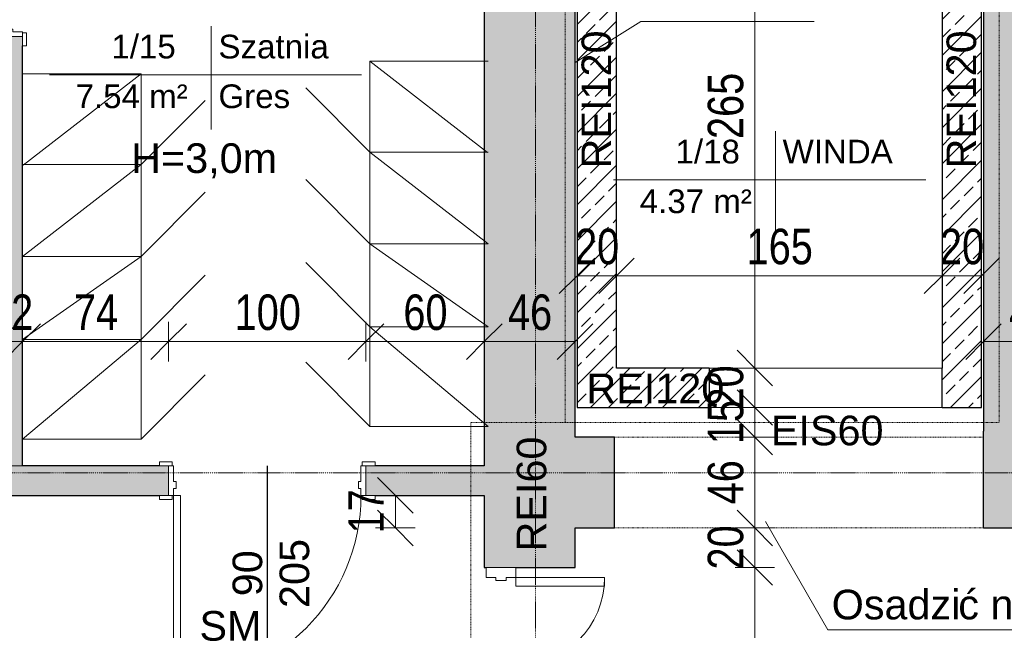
# Model space of a CAD drawing. Header units: centimetres. Extents: x 14785 to 20067, y -11124 to -8451.
# Tile 12 of 26: x 15958 to 16457, y -9449 to -9139. Entities that reach past the tile are written whole.
import ezdxf

# ---------------------------------------------------------------- set-up
doc = ezdxf.new("R2010")
doc.units = ezdxf.units.CM
doc.header["$XCLIPFRAME"] = 2
for name, pattern in [('Aligning Line 1_8_', [0.635, 0.3175, -0.3175]), ('Linia siatki', [0.9925, 0.47, -0.2175, 0.0875, -0.2175]), ('Linia wyrównania', [0.32004, 0.16002, -0.16002]), ('Ponad', [0.396875, 0.238125, -0.15875])]:
    doc.linetypes.add(name, pattern=pattern)
for name, color, linetype, lineweight in [('A-ANNO-DIMS', 211, 'Continuous', 9), ('A-ANNO-DIMS-100', 211, 'Continuous', 9), ('A-AREA-IDEN', 2, 'Continuous', 9), ('A-DETL', 90, 'Continuous', 9), ('A-DETL-GENF', 92, 'Continuous', 9), ('A-DETL-MEDM', 33, 'Continuous', 25), ('A-DETL-THIN', 151, 'Continuous', 9), ('A-DOOR', 31, 'Continuous', 9), ('A-DOOR-FRAM', 31, 'Continuous', 18), ('A-WALL', 113, 'Continuous', 9), ('A-WALL-PATT', 111, 'Continuous', 25), ('G-ANNO-REFR', 1, 'Linia wyrównania', 9), ('G-ANNO-TEXT', 231, 'Continuous', 9), ('S-GRID', 1, 'Continuous', 9)]:
    doc.layers.add(name, color=color, linetype=linetype, lineweight=lineweight)
doc.styles.add('Arial_1', font='arial.ttf', dxfattribs={"height": 12})
doc.styles.add('Arial_3', font='arial.ttf', dxfattribs={"height": 15})
doc.styles.add('Arial_4', font='arial.ttf', dxfattribs={"width": 0.8, "height": 18})
doc.dimstyles.new('Przekątna_-_1_8_mm_Arial', dxfattribs={"dimscale": 30.48, "dimtxt": 18.364669, "dimasz": 0.590551, "dimexe": 0.328084, "dimexo": 0.0625, "dimgap": 0.016404, "dimtad": 1, "dimdec": 0, "dimdsep": 46, "dimtxsty": 'Arial_4', "dimblk1": 'OBLIQUE', "dimblk2": 'OBLIQUE', "dimsah": 1, "dimcen": 0.09, "dimazin": 0, "dimtfac": 1, "dimtdec": 4, "dimtix": 1, "dimtmove": 0, "dimatfit": 3, "dimfxl": 0.328084, "dimfxlon": 1, "dimtvp": 1, "dimtolj": 1, "dimtzin": 0, "dimarcsym": 2})
picture_1 = doc.add_image_def('image1.png', size_in_pixel=(425, 587))
pattern_1 = [(45, (0, 0), (-9.123799, 9.123799), []), (45, (9.124, 0), (-9.123799, 9.123799), [6.452, -3.226])]

# ---------------------------------------------------------------- blocks, each defined once
blk = doc.blocks.new('Drzwi-korytarz-niesymetryczne-wpuszczane - 1350 x 2000mm-590928-4_Poziom piętra')
at = {"layer": 'A-DOOR', "lineweight": 18}
for p, q in [((-63, 6.365), (-67.5, 6.365)), ((-67.5, 6.365), (-67.5, -83.635)), ((-63, -83.635), (-63, 6.365)), ((63, 6.365), (67.5, 6.365)), ((63, -38.635), (63, 6.365)), ((67.5, 6.365), (67.5, -38.635)), ((67.5, -38.635), (63, -38.635)), ((-67.5, -83.635), (-63, -83.635))]:
    blk.add_line(p, q, dxfattribs=at)
at = {"layer": 'A-DOOR'}
for centre, radius, start, end in [((-67.5, 6.365), 90, 270, 360), ((67.5, 6.365), 45, 180, 270)]:
    blk.add_arc(centre, radius, start, end, dxfattribs=at)
at = {"layer": 'A-DOOR-FRAM'}
for p, q in [((-72.5, 21.365), (-67.5, 21.365)), ((-72.5, 6.365), (-72.5, 21.365)), ((-67.5, 21.365), (-67.5, 16.44375)), ((67.5, 21.365), (72.5, 21.365)), ((67.5, 16.44375), (67.5, 21.365)), ((72.5, 21.365), (72.5, 6.365)), ((-67.5, 16.44375), (-65.9125, 16.44375)), ((-65.9125, 16.44375), (-65.9125, 11.34125)), ((65.9125, 16.44375), (67.5, 16.44375)), ((65.9125, 11.34125), (65.9125, 16.44375)), ((-67.5, 11.34125), (-67.5, 6.365)), ((-65.9125, 11.34125), (-67.5, 11.34125)), ((67.5, 11.34125), (65.9125, 11.34125)), ((67.5, 6.365), (67.5, 11.34125)), ((-67.5, 6.365), (-72.5, 6.365)), ((72.5, 6.365), (67.5, 6.365))]:
    blk.add_line(p, q, dxfattribs=at)
blk = doc.blocks.new('wewnetrzne dwupanelowe - 900 x 2100mm 3 dodemontażu-608771-4_Poziom piętra')
at = {"layer": 'A-DOOR', "lineweight": 18}
for p, q in [((47.5, 102.1825), (44, 102.1825)), ((44, 102.1825), (44, 7.1825)), ((47.5, 7.1825), (47.5, 102.1825)), ((44, 7.1825), (47.5, 7.1825))]:
    blk.add_line(p, q, dxfattribs=at)
at = {"layer": 'A-DOOR'}
for p, q in [((-48.135, 9.1825), (-54.635, 9.1825)), ((-54.635, 9.1825), (-54.635, 7.1825)), ((-54.635, 7.1825), (-48.135, 7.1825)), ((-48.135, 7.1825), (-48.135, 9.1825)), ((54.635, 9.1825), (48.135, 9.1825)), ((48.135, 9.1825), (48.135, 7.1825)), ((48.135, 7.1825), (54.635, 7.1825)), ((54.635, 7.1825), (54.635, 9.1825)), ((-48.135, -7.8175), (-54.635, -7.8175)), ((-54.635, -7.8175), (-54.635, -9.8175)), ((-54.635, -9.8175), (-48.135, -9.8175)), ((-48.135, -9.8175), (-48.135, -7.8175)), ((54.635, -7.8175), (48.135, -7.8175)), ((48.135, -7.8175), (48.135, -9.8175)), ((48.135, -9.8175), (54.635, -9.8175)), ((54.635, -9.8175), (54.635, -7.8175))]:
    blk.add_line(p, q, dxfattribs=at)
blk.add_arc((47.5, 7.1825), 95, 90, 180, dxfattribs=at)
at = {"layer": 'A-DOOR-FRAM'}
for p, q in [((-47.5, 7.1825), (-50, 7.1825)), ((-50, 7.1825), (-50, -7.8175)), ((-47.5, 3.6825), (-47.5, 7.1825)), ((47.5, 7.1825), (47.5, 3.6825)), ((50, 7.1825), (47.5, 7.1825)), ((50, -7.8175), (50, 7.1825)), ((-46.23, 3.6825), (-47.5, 3.6825)), ((-47.5, -7.8175), (-47.5, 0.19)), ((-47.5, 0.19), (-46.23, 0.19)), ((-46.23, 0.19), (-46.23, 3.6825)), ((47.5, 3.6825), (46.23, 3.6825)), ((46.23, 3.6825), (46.23, 0.19)), ((46.23, 0.19), (47.5, 0.19)), ((47.5, 0.19), (47.5, -7.8175)), ((-50, -7.8175), (-47.5, -7.8175)), ((47.5, -7.8175), (50, -7.8175))]:
    blk.add_line(p, q, dxfattribs=at)
blk = doc.blocks.new('wewnetrzne dwupanelowe - 900 x 2100mm 3 dodemontażu-634682-4_Poziom piętra')
at = {"layer": 'A-DOOR'}
for p, q in [((-54.635, 8.3175), (-48.135, 8.3175)), ((-54.635, 6.3175), (-54.635, 8.3175)), ((-48.135, 6.3175), (-54.635, 6.3175)), ((-48.135, 8.3175), (-48.135, 6.3175)), ((48.135, 8.3175), (54.635, 8.3175)), ((48.135, 6.3175), (48.135, 8.3175)), ((54.635, 6.3175), (48.135, 6.3175)), ((54.635, 8.3175), (54.635, 6.3175)), ((-54.635, -5.6825), (-48.135, -5.6825)), ((-54.635, -7.6825), (-54.635, -5.6825)), ((-48.135, -7.6825), (-54.635, -7.6825)), ((-48.135, -5.6825), (-48.135, -7.6825)), ((48.135, -5.6825), (54.635, -5.6825)), ((48.135, -7.6825), (48.135, -5.6825)), ((54.635, -7.6825), (48.135, -7.6825)), ((54.635, -5.6825), (54.635, -7.6825))]:
    blk.add_line(p, q, dxfattribs=at)
at = {"layer": 'A-DOOR', "lineweight": 18}
for p, q in [((44, -5.6825), (47.5, -5.6825)), ((44, -100.6825), (44, -5.6825)), ((47.5, -5.6825), (47.5, -100.6825)), ((47.5, -100.6825), (44, -100.6825))]:
    blk.add_line(p, q, dxfattribs=at)
at = {"layer": 'A-DOOR'}
blk.add_arc((47.5, -5.6825), 95, 180, 270, dxfattribs=at)
at = {"layer": 'A-DOOR-FRAM'}
for p, q in [((-50, 6.3175), (-47.5, 6.3175)), ((-50, -5.6825), (-50, 6.3175)), ((-47.5, 6.3175), (-47.5, 1.31)), ((47.5, 6.3175), (50, 6.3175)), ((47.5, 1.31), (47.5, 6.3175)), ((50, 6.3175), (50, -5.6825)), ((-47.5, 1.31), (-46.23, 1.31)), ((-46.23, 1.31), (-46.23, -2.1825)), ((46.23, 1.31), (47.5, 1.31)), ((46.23, -2.1825), (46.23, 1.31)), ((-47.5, -2.1825), (-47.5, -5.6825)), ((-46.23, -2.1825), (-47.5, -2.1825)), ((47.5, -2.1825), (46.23, -2.1825)), ((47.5, -5.6825), (47.5, -2.1825)), ((-47.5, -5.6825), (-50, -5.6825)), ((50, -5.6825), (47.5, -5.6825))]:
    blk.add_line(p, q, dxfattribs=at)
blk = doc.blocks.new('Otwór drzwiowy - 118x223-651258-4_Poziom piętra')
at = {"layer": 'A-DETL-GENF', "linetype": 'Ponad'}
for p, q in [((58.18, 10), (-59.82, 10)), ((-59.82, -10), (58.18, -10))]:
    blk.add_line(p, q, dxfattribs=at)
at = {"layer": 'A-DETL-MEDM'}
for p, q in [((-59.82, 10), (-59.82, -10)), ((58.18, -10), (58.18, 10))]:
    blk.add_line(p, q, dxfattribs=at)
blk = doc.blocks.new('Etyk_pom_1_mala - Etyk_pom_1_mala-219433-4_Poziom piętra')
at = {"layer": 'A-AREA-IDEN'}
for p, q in [((-0.0958, 0.1444), (-0.0958, -0.3781)), ((-0.9154, -0.1015), (0.6661, -0.1015))]:
    blk.add_line(p, q, dxfattribs=at)
blk = doc.blocks.new('DIMBLOCK1-4_Poziom piętra')
at = {"layer": 'A-ANNO-DIMS-100'}
for p, q in [((16148.55, -9380.21), (16139.55, -9371.21)), ((16148.55, -9380.21), (16138.55, -9380.21)), ((16148.55, -9396.71), (16148.55, -9380.21)), ((16148.55, -9380.21), (16157.55, -9389.21)), ((16148.55, -9380.21), (16158.55, -9380.21)), ((16148.55, -9396.71), (16139.55, -9387.71)), ((16148.55, -9396.71), (16138.55, -9396.71)), ((16148.55, -9396.71), (16157.55, -9405.71)), ((16148.55, -9396.71), (16158.55, -9396.71))]:
    blk.add_line(p, q, dxfattribs=at)
at = {"layer": 'A-ANNO-DIMS-100', "color": 0, "insert": (16124.68, -9399.48), "char_height": 18, "width": 26.4451, "attachment_point": 1, "rotation": 90, "line_spacing_factor": 0.941778, "style": 'Arial_4'}
blk.add_mtext('17', dxfattribs=at)
blk = doc.blocks.new('_Oblique')
at = {"color": 0, "linetype": 'ByBlock', "lineweight": -2}
blk.add_line((-0.5, -0.5), (0.5, 0.5), dxfattribs=at)
blk = doc.blocks.new('DIMBLOCK167-4_Poziom piętra')
at = {"layer": 'A-ANNO-DIMS-100'}
for p, q in [((15947.62, -9302.32), (15947.62, -9292.32)), ((15959.62, -9302.32), (15959.62, -9292.32)), ((15947.62, -9302.32), (15956.62, -9293.32)), ((15959.62, -9302.32), (15968.62, -9293.32)), ((15947.62, -9302.32), (15938.62, -9311.32)), ((15947.62, -9302.32), (15959.62, -9302.32)), ((15947.62, -9302.32), (15947.62, -9312.32)), ((15959.62, -9302.32), (15950.62, -9311.32)), ((15959.62, -9302.32), (15959.62, -9312.32))]:
    blk.add_line(p, q, dxfattribs=at)
at = {"layer": 'A-ANNO-DIMS-100', "color": 0, "insert": (15942.6, -9278.45), "char_height": 18, "width": 26.4451, "attachment_point": 1, "line_spacing_factor": 0.941778, "style": 'Arial_4'}
blk.add_mtext('12', dxfattribs=at)
blk = doc.blocks.new('DIMBLOCK168-4_Poziom piętra')
at = {"layer": 'A-ANNO-DIMS-100'}
for p, q in [((15959.62, -9302.32), (15959.62, -9292.32)), ((16033.62, -9302.32), (16033.62, -9292.32)), ((15959.62, -9302.32), (15968.62, -9293.32)), ((16033.62, -9302.32), (16042.62, -9293.32)), ((15959.62, -9302.32), (15950.62, -9311.32)), ((15959.62, -9302.32), (16033.62, -9302.32)), ((15959.62, -9302.32), (15959.62, -9312.32)), ((16033.62, -9302.32), (16024.62, -9311.32)), ((16033.62, -9302.32), (16033.62, -9312.32))]:
    blk.add_line(p, q, dxfattribs=at)
at = {"layer": 'A-ANNO-DIMS-100', "color": 0, "insert": (15985.6, -9278.45), "char_height": 18, "width": 26.4451, "attachment_point": 1, "line_spacing_factor": 0.941778, "style": 'Arial_4'}
blk.add_mtext('74', dxfattribs=at)
blk = doc.blocks.new('DIMBLOCK169-4_Poziom piętra')
at = {"layer": 'A-ANNO-DIMS-100'}
for p, q in [((16033.62, -9302.32), (16033.62, -9292.32)), ((16133.62, -9302.32), (16133.62, -9292.32)), ((16033.62, -9302.32), (16042.62, -9293.32)), ((16133.62, -9302.32), (16142.62, -9293.32)), ((16033.62, -9302.32), (16024.62, -9311.32)), ((16033.62, -9302.32), (16133.62, -9302.32)), ((16033.62, -9302.32), (16033.62, -9312.32)), ((16133.62, -9302.32), (16124.62, -9311.32)), ((16133.62, -9302.32), (16133.62, -9312.32))]:
    blk.add_line(p, q, dxfattribs=at)
at = {"layer": 'A-ANNO-DIMS-100', "color": 0, "insert": (16067.09, -9278.45), "char_height": 18, "width": 39.6677, "attachment_point": 1, "line_spacing_factor": 0.941778, "style": 'Arial_4'}
blk.add_mtext('100', dxfattribs=at)
blk = doc.blocks.new('DIMBLOCK170-4_Poziom piętra')
at = {"layer": 'A-ANNO-DIMS-100'}
for p, q in [((16133.62, -9302.32), (16133.62, -9292.32)), ((16193.62, -9302.32), (16193.62, -9292.32)), ((16133.62, -9302.32), (16142.62, -9293.32)), ((16193.62, -9302.32), (16202.62, -9293.32)), ((16133.62, -9302.32), (16124.62, -9311.32)), ((16133.62, -9302.32), (16193.62, -9302.32)), ((16133.62, -9302.32), (16133.62, -9312.32)), ((16193.62, -9302.32), (16184.62, -9311.32)), ((16193.62, -9302.32), (16193.62, -9312.32))]:
    blk.add_line(p, q, dxfattribs=at)
at = {"layer": 'A-ANNO-DIMS-100', "color": 0, "insert": (16152.6, -9278.45), "char_height": 18, "width": 26.4451, "attachment_point": 1, "line_spacing_factor": 0.941778, "style": 'Arial_4'}
blk.add_mtext('60', dxfattribs=at)
blk = doc.blocks.new('DIMBLOCK171-4_Poziom piętra')
at = {"layer": 'A-ANNO-DIMS-100'}
for p, q in [((16193.62, -9302.32), (16193.62, -9292.32)), ((16239.62, -9302.32), (16239.62, -9292.32)), ((16193.62, -9302.32), (16202.62, -9293.32)), ((16239.62, -9302.32), (16248.62, -9293.32)), ((16193.62, -9302.32), (16184.62, -9311.32)), ((16193.62, -9302.32), (16239.62, -9302.32)), ((16193.62, -9302.32), (16193.62, -9312.32)), ((16239.62, -9302.32), (16230.62, -9311.32)), ((16239.62, -9302.32), (16239.62, -9312.32))]:
    blk.add_line(p, q, dxfattribs=at)
at = {"layer": 'A-ANNO-DIMS-100', "color": 0, "insert": (16205.6, -9278.45), "char_height": 18, "width": 26.4451, "attachment_point": 1, "line_spacing_factor": 0.941778, "style": 'Arial_4'}
blk.add_mtext('46', dxfattribs=at)
blk = doc.blocks.new('DIMBLOCK172-4_Poziom piętra')
at = {"layer": 'A-ANNO-DIMS-100'}
for p, q in [((16446.62, -9302.32), (16446.62, -9292.32)), ((16494.62, -9302.32), (16494.62, -9292.32)), ((16446.62, -9302.32), (16455.62, -9293.32)), ((16494.62, -9302.32), (16503.62, -9293.32)), ((16446.62, -9302.32), (16437.62, -9311.32)), ((16446.62, -9302.32), (16494.62, -9302.32)), ((16446.62, -9302.32), (16446.62, -9312.32)), ((16494.62, -9302.32), (16485.62, -9311.32)), ((16494.62, -9302.32), (16494.62, -9312.32))]:
    blk.add_line(p, q, dxfattribs=at)
at = {"layer": 'A-ANNO-DIMS-100', "color": 0, "insert": (16459.6, -9278.45), "char_height": 18, "width": 26.4451, "attachment_point": 1, "line_spacing_factor": 0.941778, "style": 'Arial_4'}
blk.add_mtext('48', dxfattribs=at)
blk = doc.blocks.new('DIMBLOCK202-4_Poziom piętra')
at = {"layer": 'A-ANNO-DIMS-100'}
for p, q in [((16330.74, -9416.71), (16321.74, -9407.71)), ((16330.74, -9416.71), (16320.74, -9416.71)), ((16330.74, -9561.71), (16330.74, -9416.71)), ((16330.74, -9416.71), (16339.74, -9425.71)), ((16330.74, -9416.71), (16340.74, -9416.71)), ((16330.74, -9561.71), (16321.74, -9552.71)), ((16330.74, -9561.71), (16320.74, -9561.71)), ((16330.74, -9561.71), (16339.74, -9570.71)), ((16330.74, -9561.71), (16340.74, -9561.71))]:
    blk.add_line(p, q, dxfattribs=at)
at = {"layer": 'A-ANNO-DIMS-100', "color": 0, "insert": (16306.87, -9505.74), "char_height": 18, "width": 39.6677, "attachment_point": 1, "rotation": 90, "line_spacing_factor": 0.941778, "style": 'Arial_4'}
blk.add_mtext('145', dxfattribs=at)
blk = doc.blocks.new('DIMBLOCK203-4_Poziom piętra')
at = {"layer": 'A-ANNO-DIMS-100'}
for p, q in [((16330.74, -9396.71), (16321.74, -9387.71)), ((16330.74, -9396.71), (16320.74, -9396.71)), ((16330.74, -9416.71), (16330.74, -9396.71)), ((16330.74, -9396.71), (16339.74, -9405.71)), ((16330.74, -9396.71), (16340.74, -9396.71)), ((16330.74, -9416.71), (16321.74, -9407.71)), ((16330.74, -9416.71), (16320.74, -9416.71)), ((16330.74, -9416.71), (16339.74, -9425.71)), ((16330.74, -9416.71), (16340.74, -9416.71))]:
    blk.add_line(p, q, dxfattribs=at)
at = {"layer": 'A-ANNO-DIMS-100', "color": 0, "insert": (16306.87, -9417.73), "char_height": 18, "width": 26.4451, "attachment_point": 1, "rotation": 90, "line_spacing_factor": 0.941778, "style": 'Arial_4'}
blk.add_mtext('20', dxfattribs=at)
blk = doc.blocks.new('DIMBLOCK204-4_Poziom piętra')
at = {"layer": 'A-ANNO-DIMS-100'}
for p, q in [((16330.74, -9350.71), (16321.74, -9341.71)), ((16330.74, -9350.71), (16320.74, -9350.71)), ((16330.74, -9396.71), (16330.74, -9350.71)), ((16330.74, -9350.71), (16339.74, -9359.71)), ((16330.74, -9350.71), (16340.74, -9350.71)), ((16330.74, -9396.71), (16321.74, -9387.71)), ((16330.74, -9396.71), (16320.74, -9396.71)), ((16330.74, -9396.71), (16339.74, -9405.71)), ((16330.74, -9396.71), (16340.74, -9396.71))]:
    blk.add_line(p, q, dxfattribs=at)
at = {"layer": 'A-ANNO-DIMS-100', "color": 0, "insert": (16306.87, -9384.73), "char_height": 18, "width": 26.4451, "attachment_point": 1, "rotation": 90, "line_spacing_factor": 0.941778, "style": 'Arial_4'}
blk.add_mtext('46', dxfattribs=at)
blk = doc.blocks.new('DIMBLOCK205-4_Poziom piętra')
at = {"layer": 'A-ANNO-DIMS-100'}
for p, q in [((16330.74, -9335.71), (16321.74, -9326.71)), ((16330.74, -9335.71), (16320.74, -9335.71)), ((16330.74, -9350.71), (16330.74, -9335.71)), ((16330.74, -9335.71), (16339.74, -9344.71)), ((16330.74, -9335.71), (16340.74, -9335.71)), ((16330.74, -9350.71), (16321.74, -9341.71)), ((16330.74, -9350.71), (16320.74, -9350.71)), ((16330.74, -9350.71), (16339.74, -9359.71)), ((16330.74, -9350.71), (16340.74, -9350.71))]:
    blk.add_line(p, q, dxfattribs=at)
at = {"layer": 'A-ANNO-DIMS-100', "color": 0, "insert": (16306.87, -9354.23), "char_height": 18, "width": 26.4451, "attachment_point": 1, "rotation": 90, "line_spacing_factor": 0.941778, "style": 'Arial_4'}
blk.add_mtext('15', dxfattribs=at)
blk = doc.blocks.new('DIMBLOCK206-4_Poziom piętra')
at = {"layer": 'A-ANNO-DIMS-100'}
for p, q in [((16330.74, -9315.71), (16321.74, -9306.71)), ((16330.74, -9315.71), (16320.74, -9315.71)), ((16330.74, -9335.71), (16330.74, -9315.71)), ((16330.74, -9315.71), (16339.74, -9324.71)), ((16330.74, -9315.71), (16340.74, -9315.71)), ((16330.74, -9335.71), (16321.74, -9326.71)), ((16330.74, -9335.71), (16320.74, -9335.71)), ((16330.74, -9335.71), (16339.74, -9344.71)), ((16330.74, -9335.71), (16340.74, -9335.71))]:
    blk.add_line(p, q, dxfattribs=at)
at = {"layer": 'A-ANNO-DIMS-100', "color": 0, "insert": (16306.87, -9336.73), "char_height": 18, "width": 26.4451, "attachment_point": 1, "rotation": 90, "line_spacing_factor": 0.941778, "style": 'Arial_4'}
blk.add_mtext('20', dxfattribs=at)
blk = doc.blocks.new('DIMBLOCK207-4_Poziom piętra')
at = {"layer": 'A-ANNO-DIMS-100'}
for p, q in [((16330.74, -9050.71), (16321.74, -9041.71)), ((16330.74, -9050.71), (16320.74, -9050.71)), ((16330.74, -9315.71), (16330.74, -9050.71)), ((16330.74, -9050.71), (16339.74, -9059.71)), ((16330.74, -9050.71), (16340.74, -9050.71)), ((16330.74, -9315.71), (16321.74, -9306.71)), ((16330.74, -9315.71), (16320.74, -9315.71)), ((16330.74, -9315.71), (16339.74, -9324.71)), ((16330.74, -9315.71), (16340.74, -9315.71))]:
    blk.add_line(p, q, dxfattribs=at)
at = {"layer": 'A-ANNO-DIMS-100', "color": 0, "insert": (16306.87, -9199.74), "char_height": 18, "width": 39.6677, "attachment_point": 1, "rotation": 90, "line_spacing_factor": 0.941778, "style": 'Arial_4'}
blk.add_mtext('265', dxfattribs=at)
blk = doc.blocks.new('DIMBLOCK228-4_Poziom piętra')
at = {"layer": 'A-ANNO-DIMS-100'}
for p, q in [((16240.62, -9269.02), (16240.62, -9259.02)), ((16240.62, -9269.02), (16249.62, -9260.02)), ((16260.62, -9269.02), (16260.62, -9259.02)), ((16260.62, -9269.02), (16269.62, -9260.02)), ((16240.62, -9269.02), (16231.62, -9278.02)), ((16240.62, -9269.02), (16260.62, -9269.02)), ((16240.62, -9269.02), (16240.62, -9279.02)), ((16260.62, -9269.02), (16251.62, -9278.02)), ((16260.62, -9269.02), (16260.62, -9279.02))]:
    blk.add_line(p, q, dxfattribs=at)
at = {"layer": 'A-ANNO-DIMS-100', "color": 0, "insert": (16239.6, -9245.15), "char_height": 18, "width": 26.4451, "attachment_point": 1, "line_spacing_factor": 0.941778, "style": 'Arial_4'}
blk.add_mtext('20', dxfattribs=at)
blk = doc.blocks.new('DIMBLOCK229-4_Poziom piętra')
at = {"layer": 'A-ANNO-DIMS-100'}
for p, q in [((16260.62, -9269.02), (16260.62, -9259.02)), ((16260.62, -9269.02), (16269.62, -9260.02)), ((16425.62, -9269.02), (16425.62, -9259.02)), ((16425.62, -9269.02), (16434.62, -9260.02)), ((16260.62, -9269.02), (16251.62, -9278.02)), ((16260.62, -9269.02), (16425.62, -9269.02)), ((16260.62, -9269.02), (16260.62, -9279.02)), ((16425.62, -9269.02), (16416.62, -9278.02)), ((16425.62, -9269.02), (16425.62, -9279.02))]:
    blk.add_line(p, q, dxfattribs=at)
at = {"layer": 'A-ANNO-DIMS-100', "color": 0, "insert": (16326.59, -9245.15), "char_height": 18, "width": 39.6677, "attachment_point": 1, "line_spacing_factor": 0.941778, "style": 'Arial_4'}
blk.add_mtext('165', dxfattribs=at)
blk = doc.blocks.new('DIMBLOCK230-4_Poziom piętra')
at = {"layer": 'A-ANNO-DIMS-100'}
for p, q in [((16425.62, -9269.02), (16425.62, -9259.02)), ((16425.62, -9269.02), (16434.62, -9260.02)), ((16445.62, -9269.02), (16445.62, -9259.02)), ((16445.62, -9269.02), (16454.62, -9260.02)), ((16425.62, -9269.02), (16416.62, -9278.02)), ((16425.62, -9269.02), (16445.62, -9269.02)), ((16425.62, -9269.02), (16425.62, -9279.02)), ((16445.62, -9269.02), (16436.62, -9278.02)), ((16445.62, -9269.02), (16445.62, -9279.02))]:
    blk.add_line(p, q, dxfattribs=at)
at = {"layer": 'A-ANNO-DIMS-100', "color": 0, "insert": (16424.6, -9245.15), "char_height": 18, "width": 26.4451, "attachment_point": 1, "line_spacing_factor": 0.941778, "style": 'Arial_4'}
blk.add_mtext('20', dxfattribs=at)

msp = doc.modelspace()

# ---------------------------------------------------------------- hatches: boundary and pattern name
at = {"layer": 'A-WALL-PATT', "lineweight": 9}
h = msp.add_hatch(color=256, dxfattribs=at)
h.paths.add_polyline_path([(16239.62, -10415.71), (16239.62, -9561.71), (16193.62, -9561.71), (16193.62, -10415.71), (16204.7, -10415.71)])
h.paths.add_polyline_path([(16204.65, -9416.71), (16239.62, -9416.71), (16239.62, -8812.71), (16193.62, -8812.71), (16193.62, -9029.08), (16194.26, -9029.08), (16194.26, -9031.08), (16193.62, -9031.08), (16193.62, -9043.08), (16194.26, -9043.08), (16194.26, -9045.08), (16193.62, -9045.08), (16193.62, -9416.71), (16199.54, -9416.71)])
for points in [[(16494.62, -9396.71), (16494.62, -8875.71), (16446.62, -8875.71), (16446.62, -9396.71), (16488.6, -9396.71)], [(16259.62, -9396.71), (16259.62, -9350.71), (16239.62, -9350.71), (16239.62, -9396.71)]]:
    msp.add_hatch(color=256, dxfattribs=at).paths.add_polyline_path(points)
h = msp.add_hatch(color=256, dxfattribs=at)
h.paths.add_polyline_path([(15947.62, -9365.21), (15959.62, -9365.21), (15959.62, -9147.9), (15947.62, -9147.9), (15947.62, -9164.71)])
h.paths.add_polyline_path([(15954.62, -9047.9), (15959.62, -9047.9), (15959.62, -9031.08), (15947.62, -9031.08), (15947.62, -9047.9), (15951.12, -9047.9)])
h = msp.add_hatch(dxfattribs=at)
h.set_pattern_fill('FP_1', color=256, style=0, pattern_type=2)
h.set_pattern_definition(pattern_1)
h.paths.add_polyline_path([(16240.62, -9315.71), (16260.62, -9315.71), (16260.62, -9030.71), (16240.62, -9030.71), (16240.62, -9109.4)])
h = msp.add_hatch(dxfattribs=at)
h.set_pattern_fill('FP_1', color=256, style=0, pattern_type=2)
h.set_pattern_definition(pattern_1)
h.paths.add_polyline_path([(16445.62, -9335.71), (16445.62, -9030.71), (16425.62, -9030.71), (16425.62, -9335.71)])
h = msp.add_hatch(dxfattribs=at)
h.set_pattern_fill('FP_1', color=256, style=0, pattern_type=2)
h.set_pattern_definition(pattern_1)
h.paths.add_polyline_path([(16307.62, -9335.71), (16307.62, -9315.71), (16240.62, -9315.71), (16240.62, -9335.71)])
h = msp.add_hatch(color=256, dxfattribs=at)
h.paths.add_polyline_path([(16028.99, -9380.21), (16033.62, -9380.21), (16033.62, -9365.21), (15927.12, -9365.21), (15927.12, -9380.21), (15931.76, -9380.21)])
h.paths.add_polyline_path([(16193.62, -9380.21), (16193.62, -9365.21), (16133.62, -9365.21), (16133.62, -9380.21), (16138.26, -9380.21)])
h.paths.add_polyline_path([(15758.57, -9380.21), (15822.12, -9380.21), (15822.12, -9365.21), (15508.62, -9365.21), (15508.62, -9380.21), (15596.34, -9380.21)])
h.paths.add_polyline_path([(15188.62, -9380.21), (15408.62, -9380.21), (15408.62, -9365.21), (15188.62, -9365.21), (15188.62, -9373.22)])

# ---------------------------------------------------------------- linework, layer by layer
at = {"layer": 'A-DETL', "linetype": 'Aligning Line 1_8_', "lineweight": 18}
for p, q in [((16454.62, -8806.76), (16454.62, -9343.21)), ((16234.62, -9024.08), (16234.62, -9343.21)), ((16186.84, -9343.21), (16186.84, -9630.76)), ((16454.62, -9343.21), (16186.84, -9343.21))]:
    msp.add_line(p, q, dxfattribs=at)
at = {"layer": 'A-DETL', "linetype": 'Aligning Line 1_8_'}
for p, q in [((16259.62, -9350.71), (16446.62, -9350.71)), ((16259.62, -9396.71), (16446.62, -9396.71))]:
    msp.add_line(p, q, dxfattribs=at)
at = {"layer": 'A-DETL-MEDM'}
for p, q in [((16446.62, -9396.71), (16446.62, -9347.71)), ((16083.62, -9365.21), (16083.62, -9476.21)), ((16239.62, -9396.71), (16259.62, -9396.71))]:
    msp.add_line(p, q, dxfattribs=at)
at = {"layer": 'A-DETL-THIN'}
for p, q in [((16272.89, -9140.21), (16239.62, -9161)), ((16272.89, -9140.21), (16360.89, -9140.21)), ((16135.62, -9160.34), (16195.62, -9160.34)), ((16135.62, -9345.34), (16135.62, -9160.34)), ((16135.62, -9160.34), (16195.3, -9206.59)), ((15959.62, -9166.71), (15959.62, -9351.71)), ((16019.62, -9166.71), (15959.62, -9166.71)), ((16019.62, -9166.71), (15959.95, -9212.96)), ((16019.62, -9351.71), (16019.62, -9166.71)), ((16135.62, -9206.34), (16103.1, -9173.81)), ((16019.62, -9212.71), (16052.15, -9180.19)), ((16135.62, -9206.34), (16195.62, -9206.34)), ((16135.62, -9206.34), (16195.62, -9252.84)), ((16019.62, -9212.71), (15959.62, -9212.71)), ((16019.62, -9212.71), (15959.62, -9259.21)), ((16135.62, -9252.84), (16103.1, -9220.31)), ((16019.62, -9259.21), (16052.15, -9226.69)), ((16135.62, -9252.84), (16195.62, -9252.84)), ((16135.62, -9252.84), (16195.62, -9294.84)), ((16019.62, -9259.21), (15959.62, -9259.21)), ((16019.62, -9259.21), (15959.62, -9301.21)), ((16135.62, -9294.84), (16103.1, -9262.31)), ((16019.62, -9301.21), (16052.15, -9268.69)), ((16135.62, -9294.84), (16195.62, -9294.84)), ((16135.62, -9294.84), (16195.62, -9345.34)), ((16019.62, -9301.21), (15959.62, -9301.21)), ((16019.62, -9301.21), (15959.62, -9351.71)), ((16135.62, -9345.34), (16103.1, -9312.81)), ((16019.62, -9351.71), (16052.15, -9319.19)), ((16195.62, -9345.34), (16135.62, -9345.34)), ((15959.62, -9351.71), (16019.62, -9351.71)), ((16367.78, -9448.25), (16336.17, -9393.49)), ((16367.78, -9448.25), (16731.36, -9448.25))]:
    msp.add_line(p, q, dxfattribs=at)
at = {"layer": 'A-WALL', "lineweight": 25}
for p, q in [((16239.62, -9350.71), (16239.62, -8875.71)), ((16446.62, -8875.71), (16446.62, -9347.71)), ((16240.62, -9030.71), (16240.62, -9335.71)), ((16445.62, -9335.71), (16445.62, -9030.71)), ((16193.62, -9045.08), (16193.62, -9365.21)), ((16260.62, -9315.71), (16260.62, -9050.71)), ((16425.62, -9050.71), (16425.62, -9315.71)), ((15959.62, -9365.21), (15959.62, -9152.53)), ((16307.62, -9315.71), (16260.62, -9315.71)), ((16240.62, -9335.71), (16307.62, -9335.71)), ((16425.62, -9335.71), (16445.62, -9335.71)), ((16259.62, -9350.71), (16239.62, -9350.71)), ((16259.62, -9396.71), (16259.62, -9350.71)), ((16028.99, -9365.21), (15959.62, -9365.21)), ((16193.62, -9365.21), (16138.26, -9365.21)), ((15931.76, -9380.21), (16028.99, -9380.21)), ((16138.26, -9380.21), (16193.62, -9380.21)), ((16193.62, -9380.21), (16193.62, -9416.71)), ((16239.62, -9416.71), (16239.62, -9396.71)), ((16446.62, -9396.71), (16494.62, -9396.71)), ((16193.62, -9416.71), (16194.62, -9416.71)), ((16209.62, -9416.71), (16239.62, -9416.71))]:
    msp.add_line(p, q, dxfattribs=at)
at = {"layer": 'A-WALL'}
msp.add_line((15947.62, -9365.21), (15959.62, -9365.21), dxfattribs=at)
at = {"layer": 'S-GRID', "linetype": 'Linia siatki'}
for p, q in [((16219.62, -8451.11), (16219.62, -11063.66)), ((14793.33, -9368.71), (18286.21, -9368.71))]:
    msp.add_line(p, q, dxfattribs=at)

# ---------------------------------------------------------------- block references
at = {"layer": 'A-AREA-IDEN', "xscale": 99.99999999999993, "yscale": 99.99999999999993, "zscale": 99.99999999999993}
for p in [(16064.79, -9157.09), (16350.73, -9210.27)]:
    msp.add_blockref('Etyk_pom_1_mala - Etyk_pom_1_mala-219433-4_Poziom piętra', p, dxfattribs=at)
at = {"layer": 'A-DOOR'}
for name, p, rotation in [('wewnetrzne dwupanelowe - 900 x 2100mm 3 dodemontażu-634682-4_Poziom piętra', (15953.31, -9097.9), 270), ('wewnetrzne dwupanelowe - 900 x 2100mm 3 dodemontażu-608771-4_Poziom piętra', (16083.62, -9373.03), 180), ('Drzwi-korytarz-niesymetryczne-wpuszczane - 1350 x 2000mm-590928-4_Poziom piętra', (16215.99, -9489.21), 89.99999999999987)]:
    msp.add_blockref(name, p, dxfattribs=dict(at, rotation=rotation))
msp.add_blockref('Otwór drzwiowy - 118x223-651258-4_Poziom piętra', (16367.44, -9325.71), dxfattribs=at)

# ---------------------------------------------------------------- texts
at = {"layer": 'A-AREA-IDEN', "char_height": 12, "attachment_point": 1, "style": 'Arial_1'}
for s, insert, width in [('1/15', (16004.6, -9146.92), 42.4894), ('Szatnia', (16058.88, -9146.92), 72.1519), ('7.54 m²', (15986.46, -9172.09), 73.7552), ('Gres', (16058.88, -9172.09), 47.2996), ('1/18', (16290.54, -9200.1), 42.4894), ('WINDA', (16344.81, -9200.1), 74.5569), ('4.37 m²', (16272.4, -9225.27), 73.7552)]:
    msp.add_mtext(s, dxfattribs=dict(at, insert=insert, width=width))
at = {"layer": 'G-ANNO-TEXT', "color": 1, "char_height": 15, "attachment_point": 1, "rotation": 90, "style": 'Arial_3'}
for s, insert, width in [('REI120', (16242.91, -9214.64), 85.7806), ('REI120', (16427.91, -9214.64), 85.7806), ('REI60', (16210.04, -9408.64), 71.3502)]:
    msp.add_mtext(s, dxfattribs=dict(at, insert=insert, width=width))
at = {"layer": 'G-ANNO-TEXT', "color": 7, "char_height": 15, "attachment_point": 1, "style": 'Arial_3'}
for s, insert, width in [('H=3,0m', (16014.64, -9201.92), 91.3924), ('Osadzi', (16369.7, -9427.97), 77.7637), ('ć nadproże', (16433.87, -9427.97), 123.4599), ('SM', (16049.25, -9438.77), 38.481)]:
    msp.add_mtext(s, dxfattribs=dict(at, insert=insert, width=width))
at = {"layer": 'G-ANNO-TEXT', "color": 1, "char_height": 15, "attachment_point": 1, "style": 'Arial_3'}
for s, insert, width in [('REI120', (16245.36, -9318.54), 85.7806), ('EIS60', (16338.89, -9339.83), 69.7468)]:
    msp.add_mtext(s, dxfattribs=dict(at, insert=insert, width=width))
at = {"layer": 'G-ANNO-TEXT', "color": 7, "char_height": 15, "attachment_point": 1, "rotation": 90, "style": 'Arial_3'}
for s, insert, width in [('205', (16089.85, -9437.23), 43.2911), ('90', (16066.04, -9431.28), 28.8607), ('\\fArial|b0|i0|c238|p34|; ', (16066.04, -9437.23), 7.2152)]:
    msp.add_mtext(s, dxfattribs=dict(at, insert=insert, width=width))

# ---------------------------------------------------------------- dimensions: what is measured, and where the dimension line sits
at = {"layer": 'A-ANNO-DIMS'}
for base, p1, p2, override, picture, middle in [((16330.74, -9050.71), (16320.74, -9315.71), (16320.74, -9050.71), {"dimpost": '<>', "dimfxl": 265}, 'DIMBLOCK207-4_Poziom piętra', (16321.05, -9183.21)), ((16330.74, -9315.71), (16320.74, -9335.71), (16320.74, -9315.71), {"dimpost": '<>', "dimfxl": 20}, 'DIMBLOCK206-4_Poziom piętra', (16321.05, -9325.71)), ((16330.74, -9335.71), (16320.74, -9350.71), (16320.74, -9335.71), {"dimpost": '<>', "dimfxl": 15}, 'DIMBLOCK205-4_Poziom piętra', (16321.05, -9343.21)), ((16330.74, -9350.71), (16320.74, -9396.71), (16320.74, -9350.71), {"dimpost": '<>', "dimfxl": 46}, 'DIMBLOCK204-4_Poziom piętra', (16321.05, -9373.71)), ((16148.55043174, -9380.2148915), (16158.55043174, -9396.7148915), (16138.55043174, -9380.2148915), {"dimpost": '<>', "dimfxl": 25.927784}, 'DIMBLOCK1-4_Poziom piętra', (16139.01359676, -9388.4648915)), ((16330.74, -9396.71), (16320.74, -9416.71), (16320.74, -9396.71), {"dimpost": '<>', "dimfxl": 20}, 'DIMBLOCK203-4_Poziom piętra', (16321.05, -9406.71)), ((16330.74, -9416.71), (16320.74, -9561.71), (16320.74, -9416.71), {"dimpost": '<>', "dimfxl": 145}, 'DIMBLOCK202-4_Poziom piętra', (16321.05, -9489.21))]:
    dim = msp.add_linear_dim(base=base, p1=p1, p2=p2, angle=90, dimstyle='Przekątna_-_1_8_mm_Arial', override=override, dxfattribs=at)
    dim.commit()
    dim.dimension.update_dxf_attribs({"geometry": picture, "text_midpoint": middle})
for base, p1, p2, override, picture, middle in [((16260.62, -9269.02), (16240.62, -9259.02), (16260.62, -9259.02), {"dimpost": '<>', "dimfxl": 20}, 'DIMBLOCK228-4_Poziom piętra', (16250.62, -9259.33)), ((16425.62, -9269.02), (16260.62, -9259.02), (16425.62, -9259.02), {"dimpost": '<>', "dimfxl": 165}, 'DIMBLOCK229-4_Poziom piętra', (16343.12, -9259.33)), ((16445.62, -9269.02), (16425.62, -9259.02), (16445.62, -9259.02), {"dimpost": '<>', "dimfxl": 20}, 'DIMBLOCK230-4_Poziom piętra', (16435.62, -9259.33)), ((15959.62, -9302.32), (15947.62, -9292.32), (15959.62, -9292.32), {"dimpost": '<>', "dimfxl": 12}, 'DIMBLOCK167-4_Poziom piętra', (15953.62, -9292.78)), ((16033.62, -9302.32), (15959.62, -9292.32), (16033.62, -9312.32), {"dimpost": '<>', "dimfxl": 76.655072}, 'DIMBLOCK168-4_Poziom piętra', (15996.62, -9292.82)), ((16133.62, -9302.32), (16033.62, -9312.32), (16133.62, -9312.32), {"dimpost": '<>', "dimfxl": 100}, 'DIMBLOCK169-4_Poziom piętra', (16083.62, -9292.63)), ((16193.62, -9302.32), (16133.62, -9312.32), (16193.62, -9292.32), {"dimpost": '<>', "dimfxl": 63.245553}, 'DIMBLOCK170-4_Poziom piętra', (16163.62, -9292.63)), ((16239.62, -9302.32), (16193.62, -9292.32), (16239.62, -9292.32), {"dimpost": '<>', "dimfxl": 46}, 'DIMBLOCK171-4_Poziom piętra', (16216.62, -9292.63)), ((16494.62, -9302.32), (16446.62, -9292.32), (16494.62, -9292.32), {"dimpost": '<>', "dimfxl": 48}, 'DIMBLOCK172-4_Poziom piętra', (16470.62, -9292.63))]:
    dim = msp.add_linear_dim(base=base, p1=p1, p2=p2, dimstyle='Przekątna_-_1_8_mm_Arial', override=override, dxfattribs=at)
    dim.commit()
    dim.dimension.update_dxf_attribs({"geometry": picture, "text_midpoint": middle})

# ---------------------------------------------------------------- pictures from other files: only their frames are drawn
at = {"layer": 'G-ANNO-REFR'}
image = msp.add_image(picture_1, insert=(13294.02, -10599.16), size_in_units=(1499.31, 2070.81), dxfattribs=at)
image.set_boundary_path([(422.208, 706.731), (422.208, -16.598), (1893.711, -16.598), (1893.711, 706.731), (422.208, 706.731)])
image.dxf.flags = 15

doc.saveas('drawing.dxf')
